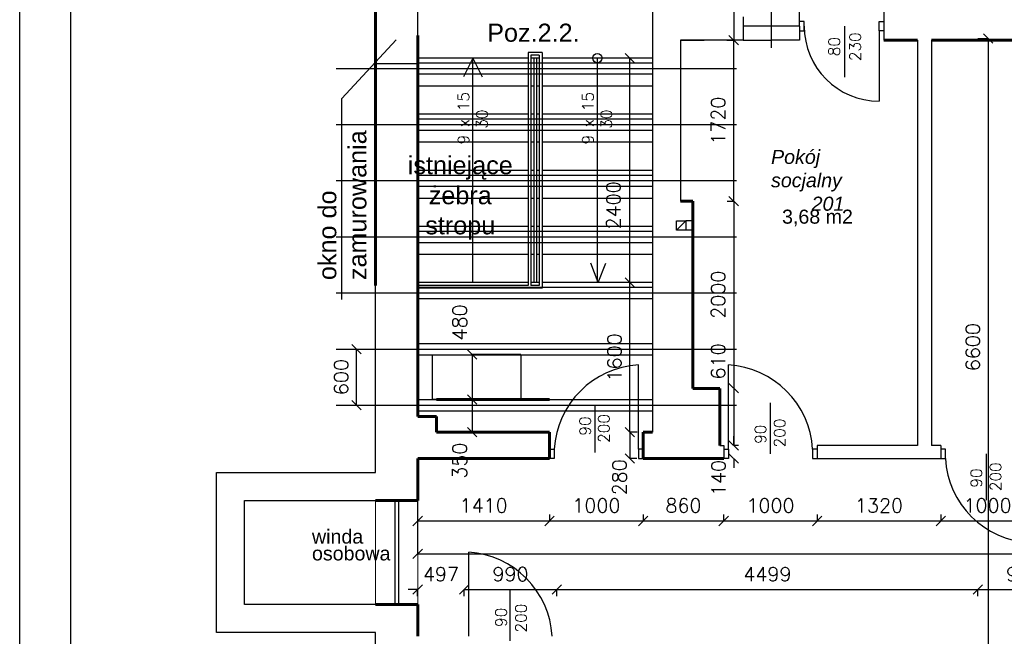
# Model space of a CAD drawing. Header units: millimetres. Extents: x -29041 to 64500, y 110629 to 283923.
# Tile 6 of 49: x -5566 to 4956, y 132654 to 139244. Entities that reach past the tile are written whole.
import ezdxf

# ---------------------------------------------------------------- set-up
doc = ezdxf.new("R2010")
doc.units = ezdxf.units.MM
doc.linetypes.add('ACAD_ISO04W100', pattern=[30, 24, -3, 0, -3])
for name, color, linetype in [('beton', 7, 'Continuous'), ('cienka', 1, 'Continuous'), ('konstrukcja', 3, 'Continuous'), ('LC_Rzutnia', 7, 'Continuous'), ('osie', 1, 'ACAD_ISO04W100'), ('sciany', 7, 'Continuous')]:
    doc.layers.add(name, color=color, linetype=linetype)
for name, color, linetype, lineweight in [('ISTN_PRZEKROJOWA', 7, 'Continuous', 60), ('ISTN_WIDOKOWA', 7, 'Continuous', 13), ('opisy_pomieszczen', 1, 'Continuous', 20)]:
    doc.layers.add(name, color=color, linetype=linetype, lineweight=lineweight)
doc.layers.add('NIE do druku', color=215, linetype='Continuous', plot=False)
doc.styles.add('SLAWEK', font='simplex.shx', dxfattribs={"width": 0.7, "height": 1})
doc.styles.get("Standard").update_dxf_attribs({"font": 'arial.ttf'})
doc.styles.add('TXT 50', font='simplex.shx', dxfattribs={"height": 150})
doc.styles.add('txt150', font='arial.ttf', dxfattribs={"height": 150})
doc.dimstyles.new('wymiary1do50', dxfattribs={"dimtxt": 150, "dimasz": 100, "dimexe": 0.18, "dimexo": 0.066, "dimgap": 90, "dimtad": 1, "dimdec": 0, "dimzin": 0, "dimdsep": 46, "dimtxsty": 'txt150', "dimblk": 'OBLIQUE', "dimcen": 0.09, "dimclrd": 1, "dimclre": 1, "dimadec": 0, "dimazin": 0, "dimtfac": 1, "dimtdec": 0, "dimtix": 1, "dimtofl": 0, "dimtmove": 2, "dimatfit": 3, "dimfxl": 1, "dimtfillclr": 256, "dimtolj": 1, "dimtzin": 0, "dimarcsym": 0})

# ---------------------------------------------------------------- blocks, each defined once
blk = doc.blocks.new('_Oblique')
at = {"layer": 'sciany', "color": 0, "lineweight": -2}
blk.add_line((-0.5, -0.5), (0.5, 0.5), dxfattribs=at)
blk = doc.blocks.new('*D12')
at = {"layer": 'beton', "color": 1, "lineweight": -2}
for p, q in [((2061, 139474), (2064, 139474)), ((2064, 139474), (2064, 139024)), ((2064, 139024), (2064, 139024))]:
    blk.add_line(p, q, dxfattribs=at)
at = {"layer": 'Defpoints', "color": 0}
for p in [(2061, 139474), (2064, 139024), (2064, 139024)]:
    blk.add_point(p, dxfattribs=at)
at = {"layer": 'beton', "color": 1, "lineweight": -2, "xscale": 100, "yscale": 100, "zscale": 100}
for p, rotation in [((2064, 139474), 90), ((2064, 139024), 270)]:
    blk.add_blockref('_Oblique', p, dxfattribs=dict(at, rotation=rotation))
at = {"layer": 'beton', "color": 0, "insert": (1899, 139690), "char_height": 150, "attachment_point": 5, "rotation": 90, "style": 'TXT 50'}
blk.add_mtext('\\A1;450', dxfattribs=at)
blk = doc.blocks.new('*D13')
at = {"layer": 'beton', "color": 1, "lineweight": -2}
for p, q in [((1990, 139024), (2064, 139024)), ((2064, 137304), (2064, 139024)), ((1995, 137304), (2064, 137304))]:
    blk.add_line(p, q, dxfattribs=at)
at = {"layer": 'Defpoints', "color": 0}
for p in [(1990, 139024), (2064, 139024), (1995, 137304)]:
    blk.add_point(p, dxfattribs=at)
at = {"layer": 'beton', "color": 1, "lineweight": -2, "xscale": 100, "yscale": 100, "zscale": 100}
for p, rotation in [((2064, 139024), 90), ((2064, 137304), 270)]:
    blk.add_blockref('_Oblique', p, dxfattribs=dict(at, rotation=rotation))
at = {"layer": 'beton', "color": 0, "insert": (1899, 138164), "char_height": 150, "attachment_point": 5, "rotation": 90, "style": 'TXT 50'}
blk.add_mtext('\\A1;1720', dxfattribs=at)
blk = doc.blocks.new('*D82')
at = {"layer": 'beton', "color": 1, "lineweight": -2}
for p, q in [((1024, 136434), (953, 136434)), ((954, 134834), (954, 136434)), ((1024, 134834), (953, 134834))]:
    blk.add_line(p, q, dxfattribs=at)
at = {"layer": 'Defpoints', "color": 0}
for p in [(954, 136434), (1024, 136434), (1024, 134834)]:
    blk.add_point(p, dxfattribs=at)
at = {"layer": 'beton', "color": 1, "lineweight": -2, "xscale": 100, "yscale": 100, "zscale": 100}
for p, rotation in [((954, 136434), 90), ((954, 134834), 270)]:
    blk.add_blockref('_Oblique', p, dxfattribs=dict(at, rotation=rotation))
at = {"layer": 'beton', "color": 0, "insert": (789, 135634), "char_height": 150, "attachment_point": 5, "rotation": 90, "style": 'TXT 50'}
blk.add_mtext('\\A1;1600', dxfattribs=at)
blk = doc.blocks.new('*D83')
at = {"layer": 'beton', "color": 1, "lineweight": -2}
for p, q in [((2064, 137304), (2064, 137304)), ((2064, 137304), (2064, 135304)), ((2064, 135304), (2064, 135304))]:
    blk.add_line(p, q, dxfattribs=at)
at = {"layer": 'Defpoints', "color": 0}
for p in [(2064, 137304), (2064, 135304), (2064, 135304)]:
    blk.add_point(p, dxfattribs=at)
at = {"layer": 'beton', "color": 1, "lineweight": -2, "xscale": 100, "yscale": 100, "zscale": 100}
for p, rotation in [((2064, 137304), 90), ((2064, 135304), 270)]:
    blk.add_blockref('_Oblique', p, dxfattribs=dict(at, rotation=rotation))
at = {"layer": 'beton', "color": 0, "insert": (1899, 136304), "char_height": 150, "attachment_point": 5, "rotation": 90, "style": 'TXT 50'}
blk.add_mtext('\\A1;2000', dxfattribs=at)
blk = doc.blocks.new('*D84')
at = {"layer": 'beton', "color": 1, "lineweight": -2}
for p, q in [((2064, 135304), (2064, 135304)), ((2064, 135304), (2064, 134694)), ((2117, 134694), (2064, 134694))]:
    blk.add_line(p, q, dxfattribs=at)
at = {"layer": 'Defpoints', "color": 0}
for p in [(2064, 135304), (2064, 134694), (2117, 134694)]:
    blk.add_point(p, dxfattribs=at)
at = {"layer": 'beton', "color": 1, "lineweight": -2, "xscale": 100, "yscale": 100, "zscale": 100}
for p, rotation in [((2064, 135304), 90), ((2064, 134694), 270)]:
    blk.add_blockref('_Oblique', p, dxfattribs=dict(at, rotation=rotation))
at = {"layer": 'beton', "color": 0, "insert": (1899, 135592), "char_height": 150, "attachment_point": 5, "rotation": 90, "style": 'TXT 50'}
blk.add_mtext('\\A1;610', dxfattribs=at)
blk = doc.blocks.new('*D85')
at = {"layer": 'beton', "color": 1, "lineweight": -2}
for p, q in [((2064, 134694), (2064, 134794)), ((2064, 134694), (2064, 134694)), ((2064, 134554), (2064, 134554)), ((2064, 134554), (2064, 134454))]:
    blk.add_line(p, q, dxfattribs=at)
at = {"layer": 'Defpoints', "color": 0}
for p in [(2064, 134694), (2064, 134554), (2064, 134554)]:
    blk.add_point(p, dxfattribs=at)
at = {"layer": 'beton', "color": 1, "lineweight": -2, "xscale": 100, "yscale": 100, "zscale": 100}
for p, rotation in [((2064, 134694), 270), ((2064, 134554), 90)]:
    blk.add_blockref('_Oblique', p, dxfattribs=dict(at, rotation=rotation))
at = {"layer": 'beton', "color": 0, "insert": (1903, 134345), "char_height": 150, "attachment_point": 5, "rotation": 90, "style": 'TXT 50'}
blk.add_mtext('\\A1;140', dxfattribs=at)
blk = doc.blocks.new('*D86')
at = {"layer": 'beton', "color": 1, "lineweight": -2}
for p, q in [((1034, 134834), (953, 134834)), ((954, 134834), (954, 134554)), ((1030, 134554), (953, 134554))]:
    blk.add_line(p, q, dxfattribs=at)
at = {"layer": 'Defpoints', "color": 0}
for p in [(1034, 134834), (954, 134554), (1030, 134554)]:
    blk.add_point(p, dxfattribs=at)
at = {"layer": 'beton', "color": 1, "lineweight": -2, "xscale": 100, "yscale": 100, "zscale": 100}
for p, rotation in [((954, 134834), 90), ((954, 134554), 270)]:
    blk.add_blockref('_Oblique', p, dxfattribs=dict(at, rotation=rotation))
at = {"layer": 'beton', "color": 0, "insert": (843, 134353), "char_height": 150, "attachment_point": 5, "rotation": 90, "style": 'TXT 50'}
blk.add_mtext('\\A1;280', dxfattribs=at)
blk = doc.blocks.new('*D88')
at = {"layer": 'beton', "color": 1, "lineweight": -2}
for p, q in [((23557, 134554), (23557, 133534)), ((-1313, 134270), (-1313, 133534)), ((-1313, 133534), (23557, 133534))]:
    blk.add_line(p, q, dxfattribs=at)
at = {"layer": 'Defpoints', "color": 0}
for p in [(23557, 134554), (-1313, 134270), (23557, 133534)]:
    blk.add_point(p, dxfattribs=at)
at = {"layer": 'beton', "color": 1, "lineweight": -2, "xscale": 100, "yscale": 100, "zscale": 100, "rotation": 180}
blk.add_blockref('_Oblique', (-1313, 133534), dxfattribs=at)
at = {"layer": 'beton', "color": 1, "lineweight": -2, "xscale": 100, "yscale": 100, "zscale": 100}
blk.add_blockref('_Oblique', (23557, 133534), dxfattribs=at)
at = {"layer": 'beton', "color": 0, "insert": (11122, 133725), "char_height": 150, "attachment_point": 5, "style": 'TXT 50'}
blk.add_mtext('\\A1;24870', dxfattribs=at)
blk = doc.blocks.new('*D89')
at = {"layer": 'beton', "color": 1, "lineweight": -2}
for p, q in [((-1313, 133956), (-1313, 133886)), ((97, 133956), (97, 133886)), ((-1313, 133886), (97, 133886))]:
    blk.add_line(p, q, dxfattribs=at)
at = {"layer": 'Defpoints', "color": 0}
for p in [(-1313, 133956), (97, 133956), (97, 133886)]:
    blk.add_point(p, dxfattribs=at)
at = {"layer": 'beton', "color": 1, "lineweight": -2, "xscale": 100, "yscale": 100, "zscale": 100, "rotation": 180}
blk.add_blockref('_Oblique', (-1313, 133886), dxfattribs=at)
at = {"layer": 'beton', "color": 1, "lineweight": -2, "xscale": 100, "yscale": 100, "zscale": 100}
blk.add_blockref('_Oblique', (97, 133886), dxfattribs=at)
at = {"layer": 'beton', "color": 0, "insert": (-608, 134051), "char_height": 150, "attachment_point": 5, "style": 'TXT 50'}
blk.add_mtext('\\A1;1410', dxfattribs=at)
blk = doc.blocks.new('*D90')
at = {"layer": 'beton', "color": 1, "lineweight": -2}
for p, q in [((97, 133956), (97, 133886)), ((1097, 133956), (1097, 133886)), ((97, 133886), (1097, 133886))]:
    blk.add_line(p, q, dxfattribs=at)
at = {"layer": 'Defpoints', "color": 0}
for p in [(97, 133956), (1097, 133956), (1097, 133886)]:
    blk.add_point(p, dxfattribs=at)
at = {"layer": 'beton', "color": 1, "lineweight": -2, "xscale": 100, "yscale": 100, "zscale": 100, "rotation": 180}
blk.add_blockref('_Oblique', (97, 133886), dxfattribs=at)
at = {"layer": 'beton', "color": 1, "lineweight": -2, "xscale": 100, "yscale": 100, "zscale": 100}
blk.add_blockref('_Oblique', (1097, 133886), dxfattribs=at)
at = {"layer": 'beton', "color": 0, "insert": (597, 134051), "char_height": 150, "attachment_point": 5, "style": 'TXT 50'}
blk.add_mtext('\\A1;1000', dxfattribs=at)
blk = doc.blocks.new('*D91')
at = {"layer": 'beton', "color": 1, "lineweight": -2}
for p, q in [((1097, 133956), (1097, 133886)), ((1957, 133956), (1957, 133886)), ((1097, 133886), (1957, 133886))]:
    blk.add_line(p, q, dxfattribs=at)
at = {"layer": 'Defpoints', "color": 0}
for p in [(1097, 133956), (1957, 133956), (1957, 133886)]:
    blk.add_point(p, dxfattribs=at)
at = {"layer": 'beton', "color": 1, "lineweight": -2, "xscale": 100, "yscale": 100, "zscale": 100, "rotation": 180}
blk.add_blockref('_Oblique', (1097, 133886), dxfattribs=at)
at = {"layer": 'beton', "color": 1, "lineweight": -2, "xscale": 100, "yscale": 100, "zscale": 100}
blk.add_blockref('_Oblique', (1957, 133886), dxfattribs=at)
at = {"layer": 'beton', "color": 0, "insert": (1527, 134051), "char_height": 150, "attachment_point": 5, "style": 'TXT 50'}
blk.add_mtext('\\A1;860', dxfattribs=at)
blk = doc.blocks.new('*D92')
at = {"layer": 'beton', "color": 1, "lineweight": -2}
for p, q in [((1957, 133956), (1957, 133886)), ((2957, 133956), (2957, 133886)), ((1957, 133886), (2957, 133886))]:
    blk.add_line(p, q, dxfattribs=at)
at = {"layer": 'Defpoints', "color": 0}
for p in [(1957, 133956), (2957, 133956), (2957, 133886)]:
    blk.add_point(p, dxfattribs=at)
at = {"layer": 'beton', "color": 1, "lineweight": -2, "xscale": 100, "yscale": 100, "zscale": 100, "rotation": 180}
blk.add_blockref('_Oblique', (1957, 133886), dxfattribs=at)
at = {"layer": 'beton', "color": 1, "lineweight": -2, "xscale": 100, "yscale": 100, "zscale": 100}
blk.add_blockref('_Oblique', (2957, 133886), dxfattribs=at)
at = {"layer": 'beton', "color": 0, "insert": (2457, 134051), "char_height": 150, "attachment_point": 5, "style": 'TXT 50'}
blk.add_mtext('\\A1;1000', dxfattribs=at)
blk = doc.blocks.new('*D93')
at = {"layer": 'beton', "color": 1, "lineweight": -2}
for p, q in [((2957, 133956), (2957, 133886)), ((4277, 133956), (4277, 133886)), ((2957, 133886), (4277, 133886))]:
    blk.add_line(p, q, dxfattribs=at)
at = {"layer": 'Defpoints', "color": 0}
for p in [(2957, 133956), (4277, 133956), (4277, 133886)]:
    blk.add_point(p, dxfattribs=at)
at = {"layer": 'beton', "color": 1, "lineweight": -2, "xscale": 100, "yscale": 100, "zscale": 100, "rotation": 180}
blk.add_blockref('_Oblique', (2957, 133886), dxfattribs=at)
at = {"layer": 'beton', "color": 1, "lineweight": -2, "xscale": 100, "yscale": 100, "zscale": 100}
blk.add_blockref('_Oblique', (4277, 133886), dxfattribs=at)
at = {"layer": 'beton', "color": 0, "insert": (3617, 134051), "char_height": 150, "attachment_point": 5, "style": 'TXT 50'}
blk.add_mtext('\\A1;1320', dxfattribs=at)
blk = doc.blocks.new('*D94')
at = {"layer": 'beton', "color": 1, "lineweight": -2}
for p, q in [((4277, 133956), (4277, 133886)), ((5277, 133956), (5277, 133886)), ((4277, 133886), (5277, 133886))]:
    blk.add_line(p, q, dxfattribs=at)
at = {"layer": 'Defpoints', "color": 0}
for p in [(4277, 133956), (5277, 133956), (5277, 133886)]:
    blk.add_point(p, dxfattribs=at)
at = {"layer": 'beton', "color": 1, "lineweight": -2, "xscale": 100, "yscale": 100, "zscale": 100, "rotation": 180}
blk.add_blockref('_Oblique', (4277, 133886), dxfattribs=at)
at = {"layer": 'beton', "color": 1, "lineweight": -2, "xscale": 100, "yscale": 100, "zscale": 100}
blk.add_blockref('_Oblique', (5277, 133886), dxfattribs=at)
at = {"layer": 'beton', "color": 0, "insert": (4777, 134051), "char_height": 150, "attachment_point": 5, "style": 'TXT 50'}
blk.add_mtext('\\A1;1000', dxfattribs=at)
blk = doc.blocks.new('*D104')
at = {"layer": 'beton', "color": 1, "lineweight": -2}
for p, q in [((-1313, 133154), (-1413, 133154)), ((-1313, 133084), (-1313, 133154)), ((-816, 133084), (-816, 133154)), ((-816, 133154), (-716, 133154))]:
    blk.add_line(p, q, dxfattribs=at)
at = {"layer": 'Defpoints', "color": 0}
for p in [(-816, 133154), (-1313, 133084), (-816, 133084)]:
    blk.add_point(p, dxfattribs=at)
at = {"layer": 'beton', "color": 1, "lineweight": -2, "xscale": 100, "yscale": 100, "zscale": 100}
blk.add_blockref('_Oblique', (-1313, 133154), dxfattribs=at)
at = {"layer": 'beton', "color": 1, "lineweight": -2, "xscale": 100, "yscale": 100, "zscale": 100, "rotation": 180}
blk.add_blockref('_Oblique', (-816, 133154), dxfattribs=at)
at = {"layer": 'beton', "color": 0, "insert": (-1064, 133319), "char_height": 150, "attachment_point": 5, "style": 'TXT 50'}
blk.add_mtext('\\A1;497', dxfattribs=at)
blk = doc.blocks.new('*D105')
at = {"layer": 'beton', "color": 1, "lineweight": -2}
for p, q in [((-816, 133084), (-816, 133154)), ((-816, 133154), (174, 133154)), ((174, 133084), (174, 133154))]:
    blk.add_line(p, q, dxfattribs=at)
at = {"layer": 'Defpoints', "color": 0}
for p in [(174, 133154), (-816, 133084), (174, 133084)]:
    blk.add_point(p, dxfattribs=at)
at = {"layer": 'beton', "color": 1, "lineweight": -2, "xscale": 100, "yscale": 100, "zscale": 100, "rotation": 180}
blk.add_blockref('_Oblique', (-816, 133154), dxfattribs=at)
at = {"layer": 'beton', "color": 1, "lineweight": -2, "xscale": 100, "yscale": 100, "zscale": 100}
blk.add_blockref('_Oblique', (174, 133154), dxfattribs=at)
at = {"layer": 'beton', "color": 0, "insert": (-321, 133319), "char_height": 150, "attachment_point": 5, "style": 'TXT 50'}
blk.add_mtext('\\A1;990', dxfattribs=at)
blk = doc.blocks.new('*D106')
at = {"layer": 'beton', "color": 1, "lineweight": -2}
for p, q in [((174, 133084), (174, 133154)), ((174, 133154), (4673, 133154)), ((4673, 133084), (4673, 133154))]:
    blk.add_line(p, q, dxfattribs=at)
at = {"layer": 'Defpoints', "color": 0}
for p in [(4673, 133154), (174, 133084), (4673, 133084)]:
    blk.add_point(p, dxfattribs=at)
at = {"layer": 'beton', "color": 1, "lineweight": -2, "xscale": 100, "yscale": 100, "zscale": 100, "rotation": 180}
blk.add_blockref('_Oblique', (174, 133154), dxfattribs=at)
at = {"layer": 'beton', "color": 1, "lineweight": -2, "xscale": 100, "yscale": 100, "zscale": 100}
blk.add_blockref('_Oblique', (4673, 133154), dxfattribs=at)
at = {"layer": 'beton', "color": 0, "insert": (2424, 133319), "char_height": 150, "attachment_point": 5, "style": 'TXT 50'}
blk.add_mtext('\\A1;4499', dxfattribs=at)
blk = doc.blocks.new('*D107')
at = {"layer": 'beton', "color": 1, "lineweight": -2}
for p, q in [((4673, 133084), (4673, 133154)), ((4673, 133154), (5663, 133154)), ((5663, 133084), (5663, 133154))]:
    blk.add_line(p, q, dxfattribs=at)
at = {"layer": 'Defpoints', "color": 0}
for p in [(5663, 133154), (4673, 133084), (5663, 133084)]:
    blk.add_point(p, dxfattribs=at)
at = {"layer": 'beton', "color": 1, "lineweight": -2, "xscale": 100, "yscale": 100, "zscale": 100, "rotation": 180}
blk.add_blockref('_Oblique', (4673, 133154), dxfattribs=at)
at = {"layer": 'beton', "color": 1, "lineweight": -2, "xscale": 100, "yscale": 100, "zscale": 100}
blk.add_blockref('_Oblique', (5663, 133154), dxfattribs=at)
at = {"layer": 'beton', "color": 0, "insert": (5168, 133319), "char_height": 150, "attachment_point": 5, "style": 'TXT 50'}
blk.add_mtext('\\A1;990', dxfattribs=at)
blk = doc.blocks.new('*D8')
at = {"layer": 'beton', "color": 1, "lineweight": -2}
for p, q in [((1024, 138834), (953, 138834)), ((954, 136434), (954, 138834)), ((954, 136434), (953, 136434))]:
    blk.add_line(p, q, dxfattribs=at)
at = {"layer": 'Defpoints', "color": 0}
for p in [(954, 138834), (1024, 138834), (954, 136434)]:
    blk.add_point(p, dxfattribs=at)
at = {"layer": 'beton', "color": 1, "lineweight": -2, "xscale": 100, "yscale": 100, "zscale": 100}
for p, rotation in [((954, 138834), 90), ((954, 136434), 270)]:
    blk.add_blockref('_Oblique', p, dxfattribs=dict(at, rotation=rotation))
at = {"layer": 'beton', "color": 0, "insert": (781, 137259), "char_height": 150, "attachment_point": 5, "rotation": 90, "style": 'TXT 50'}
blk.add_mtext('\\A1;2400', dxfattribs=at)
blk = doc.blocks.new('*D228')
at = {"layer": 'beton', "color": 1, "lineweight": -2}
for p, q in [((-2184, 135724), (-1966, 135724)), ((-1966, 135124), (-1966, 135724)), ((-2184, 135124), (-1966, 135124))]:
    blk.add_line(p, q, dxfattribs=at)
at = {"layer": 'Defpoints', "color": 0}
for p in [(-2184, 135724), (-1966, 135724), (-2184, 135124)]:
    blk.add_point(p, dxfattribs=at)
at = {"layer": 'beton', "color": 1, "lineweight": -2, "xscale": 100, "yscale": 100, "zscale": 100}
for p, rotation in [((-1966, 135724), 90), ((-1966, 135124), 270)]:
    blk.add_blockref('_Oblique', p, dxfattribs=dict(at, rotation=rotation))
at = {"layer": 'beton', "color": 0, "insert": (-2131, 135424), "char_height": 150, "attachment_point": 5, "rotation": 90, "style": 'TXT 50'}
blk.add_mtext('\\A1;600', dxfattribs=at)
blk = doc.blocks.new('*D234')
at = {"layer": 'beton', "color": 1, "lineweight": -2}
for p, q in [((4673, 139044), (4785, 139044)), ((4785, 139044), (4785, 132444)), ((4673, 132444), (4785, 132444))]:
    blk.add_line(p, q, dxfattribs=at)
at = {"layer": 'Defpoints', "color": 0}
for p in [(4673, 139044), (4673, 132444), (4785, 132444)]:
    blk.add_point(p, dxfattribs=at)
at = {"layer": 'beton', "color": 1, "lineweight": -2, "xscale": 100, "yscale": 100, "zscale": 100}
for p, rotation in [((4785, 139044), 90), ((4785, 132444), 270)]:
    blk.add_blockref('_Oblique', p, dxfattribs=dict(at, rotation=rotation))
at = {"layer": 'beton', "color": 0, "insert": (4620, 135744), "char_height": 150, "attachment_point": 5, "rotation": 90, "style": 'TXT 50'}
blk.add_mtext('\\A1;6600', dxfattribs=at)
blk = doc.blocks.new('*D252')
at = {"layer": 'beton', "color": 1, "lineweight": -2}
for p, q in [((-1313, 135184), (-729, 135184)), ((-729, 135184), (-729, 134834)), ((-1113, 134834), (-729, 134834))]:
    blk.add_line(p, q, dxfattribs=at)
at = {"layer": 'Defpoints', "color": 0}
for p in [(-1313, 135184), (-1113, 134834), (-729, 134834)]:
    blk.add_point(p, dxfattribs=at)
at = {"layer": 'beton', "color": 1, "lineweight": -2, "xscale": 100, "yscale": 100, "zscale": 100}
for p, rotation in [((-729, 135184), 90), ((-729, 134834), 270)]:
    blk.add_blockref('_Oblique', p, dxfattribs=dict(at, rotation=rotation))
at = {"layer": 'beton', "color": 0, "insert": (-864, 134531), "char_height": 150, "attachment_point": 5, "rotation": 90, "style": 'TXT 50'}
blk.add_mtext('\\A1;350', dxfattribs=at)
blk = doc.blocks.new('*D253')
at = {"layer": 'beton', "color": 1, "lineweight": -2}
for p, q in [((-212, 135664), (-729, 135664)), ((-729, 135664), (-729, 135184)), ((-212, 135184), (-729, 135184))]:
    blk.add_line(p, q, dxfattribs=at)
at = {"layer": 'Defpoints', "color": 0}
for p in [(-212, 135664), (-729, 135184), (-212, 135184)]:
    blk.add_point(p, dxfattribs=at)
at = {"layer": 'beton', "color": 1, "lineweight": -2, "xscale": 100, "yscale": 100, "zscale": 100}
for p, rotation in [((-729, 135664), 90), ((-729, 135184), 270)]:
    blk.add_blockref('_Oblique', p, dxfattribs=dict(at, rotation=rotation))
at = {"layer": 'beton', "color": 0, "insert": (-864, 136008), "char_height": 150, "attachment_point": 5, "rotation": 90, "style": 'TXT 50'}
blk.add_mtext('\\A1;480', dxfattribs=at)

msp = doc.modelspace()

# ---------------------------------------------------------------- linework, layer by layer
at = {"ltscale": 50}
for p, q in [((-1312.87843, 139060.11472), (-1312.87843, 140523.57672)), ((1197.12157, 140523.57672), (1197.12157, 134833.57672)), ((1497.12157, 139023.57672), (1497.12157, 137303.57672)), ((1497.12157, 139023.57672), (1747.12157, 139023.57672)), ((2167.12157, 139023.57672), (1497.12157, 139023.57672)), ((-1762.87843, 134403.57672), (-1762.87843, 136404.17258)), ((-3462.87843, 132693.57672), (-3462.87843, 134403.57672)), ((-3462.87843, 134403.57672), (-1762.87843, 134403.57672)), ((-3162.87843, 132993.57672), (-3162.87843, 134103.57672)), ((-3162.87843, 134103.57672), (-1762.87843, 134103.57672)), ((-1762.87843, 132993.57672), (-3162.87843, 132993.57672)), ((-1762.87843, 132693.57672), (-3462.87843, 132693.57672)), ((-1762.87843, 126553.57672), (-1762.87843, 132693.57672))]:
    msp.add_line(p, q, dxfattribs=at)
msp.add_lwpolyline([(-1155.19543, 135663.57672), (-211.709, 135663.57672), (-211.709, 135183.57672), (-1155.19543, 135183.57672)], close=True, dxfattribs=at)
at = {"layer": 'cienka'}
for p, q in [((2467.12157, 138943.57672), (2467.12157, 139907.12348)), ((2767.12157, 139173.57672), (2767.12157, 139473.57672)), ((3667.12157, 139473.57672), (3667.12157, 139023.57672)), ((2167.12157, 139273.57672), (2167.12157, 139023.57672)), ((2817.12157, 139223.57672), (2767.12157, 139223.57672)), ((2817.12157, 139123.57672), (2817.12157, 139223.57672)), ((3617.12157, 139123.57672), (3617.12157, 139223.57672)), ((3617.12157, 139223.57672), (3667.12157, 139223.57672)), ((2167.12157, 139173.57672), (2167.12157, 139023.57672)), ((2767.12157, 139173.57672), (2167.12157, 139173.57672)), ((2767.12157, 139173.57672), (2767.12157, 139023.57672)), ((2767.12157, 139123.57672), (2817.12157, 139123.57672)), ((3247.12157, 139173.57672), (3247.12157, 138629.65955)), ((3667.12157, 139123.57672), (3617.12157, 139123.57672)), ((-1542.35707, 139026.635), (-2122.76614, 138402.22068)), ((2167.12157, 139023.57672), (2467.12157, 139023.57672)), ((2767.12157, 139023.57672), (2467.12157, 139023.57672)), ((4027.12157, 139023.57672), (4027.12157, 134693.57672)), ((4177.55411, 139023.57672), (4177.55411, 134693.57672)), ((17.12157, 138893.57672), (-132.87843, 138893.57672)), ((-132.87843, 138893.57672), (-132.87843, 136403.57672)), ((17.12157, 138893.57672), (17.12157, 136373.57672)), ((-132.87843, 138833.57672), (-1312.87843, 138833.57672)), ((-722.87843, 138833.57672), (-823.44004, 138633.01511)), ((-722.87843, 136433.57672), (-722.87843, 138833.57672)), ((-722.87843, 138833.57672), (-622.31682, 138633.01511)), ((-12.87843, 138863.57672), (-102.87843, 138863.57672)), ((-102.87843, 138863.57672), (-102.87843, 136403.57672)), ((-72.87843, 138833.57672), (-102.87843, 138833.57672)), ((-12.87843, 138833.57672), (-72.87843, 138833.57672)), ((-72.87843, 138833.57672), (-72.87843, 136433.57672)), ((-42.87843, 138833.57672), (-42.87843, 136433.57672)), ((-12.87843, 138863.57672), (-12.87843, 136403.57672)), ((1197.12157, 138833.57672), (17.12157, 138833.57672)), ((607.12157, 136433.57672), (607.12157, 138833.57672)), ((-132.87843, 138533.57672), (-1312.87843, 138533.57672)), ((-72.87843, 138533.57672), (-102.87843, 138533.57672)), ((-12.87843, 138533.57672), (-42.87843, 138533.57672)), ((1197.12157, 138533.57672), (17.12157, 138533.57672)), ((-2122.76614, 136254.12217), (-2122.76614, 138402.22068)), ((-132.87843, 138233.57672), (-1312.87843, 138233.57672)), ((-72.87843, 138233.57672), (-102.87843, 138233.57672)), ((-12.87843, 138233.57672), (-42.87843, 138233.57672)), ((1197.12157, 138233.57672), (17.12157, 138233.57672)), ((-132.87843, 137933.57672), (-1312.87843, 137933.57672)), ((-72.87843, 137933.57672), (-102.87843, 137933.57672)), ((-12.87843, 137933.57672), (-42.87843, 137933.57672)), ((1197.12157, 137933.57672), (17.12157, 137933.57672)), ((-132.87843, 137633.57672), (-1312.87843, 137633.57672)), ((-72.87843, 137633.57672), (-102.87843, 137633.57672)), ((-12.87843, 137633.57672), (-42.87843, 137633.57672)), ((1197.12157, 137633.57672), (17.12157, 137633.57672)), ((-132.87843, 137333.57672), (-1312.87843, 137333.57672)), ((-72.87843, 137333.57672), (-102.87843, 137333.57672)), ((-12.87843, 137333.57672), (-42.87843, 137333.57672)), ((1197.12157, 137333.57672), (17.12157, 137333.57672)), ((-132.87843, 137033.57672), (-1312.87843, 137033.57672)), ((-72.87843, 137033.57672), (-102.87843, 137033.57672)), ((-12.87843, 137033.57672), (-42.87843, 137033.57672)), ((1197.12157, 137033.57672), (17.12157, 137033.57672)), ((1452.42809, 136993.65267), (1553.67809, 137094.90267)), ((-132.87843, 136733.57672), (-1312.87843, 136733.57672)), ((-72.87843, 136733.57672), (-102.87843, 136733.57672)), ((-12.87843, 136733.57672), (-42.87843, 136733.57672)), ((1197.12157, 136733.57672), (17.12157, 136733.57672)), ((617.29872, 136433.57672), (536.52031, 136642.89094)), ((617.29872, 136433.57672), (698.07713, 136642.89094)), ((-132.87843, 136433.57672), (-1312.87843, 136433.57672)), ((-132.87843, 136403.57672), (-1312.87843, 136403.57672)), ((17.12157, 136373.57672), (-1312.87843, 136373.57672)), ((-42.87843, 136433.57672), (-102.87843, 136433.57672)), ((-12.87843, 136403.57672), (-102.87843, 136403.57672)), ((-12.87843, 136433.57672), (-42.87843, 136433.57672)), ((1197.12157, 136433.57672), (17.12157, 136433.57672)), ((-2184.08744, 136323.57672), (2095.75116, 136323.57672)), ((581.02579, 135113.56783), (581.02579, 134619.65066)), ((2457.12157, 134603.57672), (2457.12157, 135147.49388)), ((1917.12157, 134693.57672), (1957.12157, 134693.57672)), ((1957.12157, 134693.57672), (1957.12157, 134553.57672)), ((2957.12157, 134693.57672), (2957.12157, 134553.57672)), ((4027.12157, 134693.57672), (2957.12157, 134693.57672)), ((4277.12157, 134693.57672), (4177.55411, 134693.57672)), ((4277.12157, 134693.57672), (4277.12157, 134553.57672)), ((97.12157, 134653.57672), (147.12157, 134653.57672)), ((147.12157, 134653.57672), (147.12157, 134553.57672)), ((1097.12157, 134653.57672), (1047.12157, 134653.57672)), ((1047.12157, 134653.57672), (1047.12157, 134553.57672)), ((1957.12157, 134653.57672), (2007.12157, 134653.57672)), ((2007.12157, 134653.57672), (2007.12157, 134553.57672)), ((2957.12157, 134653.57672), (2907.12157, 134653.57672)), ((2907.12157, 134653.57672), (2907.12157, 134553.57672)), ((4327.12157, 134653.57672), (4277.12157, 134653.57672)), ((4327.12157, 134553.57672), (4327.12157, 134653.57672)), ((4764.62157, 134109.65955), (4764.62157, 134603.57672)), ((147.12157, 134553.57672), (97.12157, 134553.57672)), ((1047.12157, 134553.57672), (1097.12157, 134553.57672)), ((2007.12157, 134553.57672), (1957.12157, 134553.57672)), ((2907.12157, 134553.57672), (2957.12157, 134553.57672)), ((2957.12157, 134553.57672), (4277.12157, 134553.57672)), ((4277.12157, 134553.57672), (4327.12157, 134553.57672)), ((-1557.87843, 134103.57672), (-1557.87843, 132993.57672)), ((-1517.87843, 134103.57672), (-1517.87843, 132993.57672)), ((-325.50499, 132603.57672), (-325.50499, 133147.49388))]:
    msp.add_line(p, q, dxfattribs=at)
for points in [[(3617.12157, 139123.57672), (3617.12157, 138373.57672)], [(1553.67809, 137094.90267), (1452.42809, 136993.65267)], [(1553.67809, 137094.90267), (1452.42809, 136993.65267)], [(1627.12157, 137094.90267), (1553.67809, 137094.90267)], [(1627.12157, 136993.65267), (1553.67809, 136993.65267)], [(1047.12157, 134653.57672), (1047.12157, 135553.57672)], [(2007.12157, 134653.57672), (2007.12157, 135553.57672)], [(-765.50499, 132653.57672), (-765.50499, 133553.57672)]]:
    msp.add_lwpolyline(points, dxfattribs=at)
msp.add_lwpolyline([(1553.67809, 137094.90267), (1553.67809, 136993.65267), (1452.42809, 136993.65267), (1452.42809, 137094.90267)], close=True, dxfattribs=at)
msp.add_circle((607.12157, 138833.57672), 50, dxfattribs=at)
for centre, radius, start, end in [((3617.12157, 139173.57672), 800, 180, 270), ((1101.32113, 134599.37715), 955.73762, 93.250968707, 176.749031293), ((1952.92201, 134599.37715), 955.73762, 3.250968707, 86.749031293), ((5281.32113, 134607.77628), 955.73762, 183.250968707, 266.749031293), ((-829.70455, 132599.37715), 955.73762, 3.250968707, 86.148382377)]:
    msp.add_arc(centre, radius, start, end, dxfattribs=at)
at = {"layer": 'ISTN_PRZEKROJOWA'}
for p, q in [((-1762.87843, 139170.49727), (-1762.87843, 140973.57672)), ((-1762.87843, 136403.57672), (-1762.87843, 139173.57672)), ((-1312.87843, 139073.57672), (-1312.87843, 136503.57672)), ((4027.12157, 139023.57672), (3667.12157, 139023.57672)), ((4177.55411, 139023.57672), (5037.55411, 139023.57672)), ((1627.12157, 137303.57672), (1497.12157, 137303.57672)), ((1627.12157, 137303.57672), (1627.12157, 135303.57672)), ((-1312.87843, 136517.51181), (-1312.87843, 135003.57672)), ((1627.12157, 135303.57672), (1917.12157, 135303.57672)), ((1917.12157, 135303.57672), (1917.12157, 134693.57672)), ((-1112.87843, 135183.57672), (97.12157, 135183.57672)), ((-1112.87843, 135003.57672), (-1312.87843, 135003.57672)), ((-1112.87843, 134833.57672), (-1112.87843, 135003.57672)), ((-1112.87843, 134833.57672), (97.12157, 134833.57672)), ((97.12157, 134833.57672), (97.12157, 134553.57672)), ((1097.12157, 134833.57672), (1097.12157, 134553.57672)), ((1097.12157, 134833.57672), (1197.12157, 134833.57672)), ((97.12157, 134553.57672), (-1312.87843, 134553.57672)), ((-1312.87843, 134553.57672), (-1312.87843, 134103.57672)), ((1957.12157, 134553.57672), (1097.12157, 134553.57672)), ((-1312.87843, 134103.57672), (-1762.87843, 134103.57672)), ((-1312.87843, 132993.57672), (-1762.87843, 132993.57672)), ((-1312.87843, 132993.57672), (-1312.87843, 132653.57672))]:
    msp.add_line(p, q, dxfattribs=at)
at = {"layer": 'ISTN_WIDOKOWA'}
for p, q in [((-1762.87843, 134103.57672), (-1762.87843, 132993.57672)), ((-1312.87843, 134103.57672), (-1312.87843, 132993.57672))]:
    msp.add_line(p, q, dxfattribs=at)
at = {"layer": 'konstrukcja'}
for p, q in [((-1312.87843, 138773.57672), (-1762.87843, 138773.57672)), ((-1312.87843, 138783.57672), (1197.12157, 138783.57672)), ((-1312.87843, 138663.57672), (1197.12157, 138663.57672)), ((-1312.87843, 138183.57672), (1197.12157, 138183.57672)), ((-1312.87843, 138063.57672), (1197.12157, 138063.57672)), ((-1312.87843, 137583.57672), (1197.12157, 137583.57672)), ((-1312.87843, 137463.57672), (1197.12157, 137463.57672)), ((-1312.87843, 136983.57672), (1197.12157, 136983.57672)), ((-1312.87843, 136863.57672), (1197.12157, 136863.57672)), ((-1312.87843, 136383.57672), (1197.12157, 136383.57672)), ((-1312.87843, 136263.57672), (1197.12157, 136263.57672)), ((-1312.87843, 135783.57672), (1197.12157, 135783.57672)), ((-1312.87843, 135663.57672), (1197.12157, 135663.57672)), ((-1312.87843, 135663.57672), (1197.12157, 135663.57672)), ((-1312.87843, 135183.57672), (1197.12157, 135183.57672)), ((-1312.87843, 135063.57672), (1197.12157, 135063.57672))]:
    msp.add_line(p, q, dxfattribs=at)
at = {"layer": 'LC_Rzutnia', "lineweight": 30}
msp.add_lwpolyline([(-5020.64439, 153111.97887), (55694.98571, 153111.97887), (55694.98571, 111174.18851), (-5020.64439, 111174.18851)], close=True, dxfattribs=at)
at = {"layer": 'NIE do druku', "lineweight": 30}
msp.add_lwpolyline([(-5565.84305, 153657.17753), (56240.18437, 153657.17753), (56240.18437, 110628.98985), (-5565.84305, 110628.98985)], close=True, dxfattribs=at)
at = {"layer": 'osie', "ltscale": 0.5}
for p, q in [((-2184.08744, 138723.57672), (2095.75116, 138723.57672)), ((-2184.08744, 138123.57672), (2095.75116, 138123.57672)), ((-2184.08744, 137523.57672), (2095.75116, 137523.57672)), ((-2184.08744, 136923.57672), (2095.75116, 136923.57672)), ((-2184.08744, 135723.57672), (2095.75116, 135723.57672)), ((-2184.08744, 135123.57672), (2095.75116, 135123.57672))]:
    msp.add_line(p, q, dxfattribs=at)

# ---------------------------------------------------------------- texts
at = {"layer": 'cienka', "style": 'SLAWEK'}
for s, p in [('80', (3198.89513, 138853.20746)), ('230', (3422.51059, 138799.95075)), ('9 x 15', (-763.52442, 137910.08031)), ('9 x 15', (566.47558, 137910.08031)), ('30', (-566.25095, 138078.15643)), ('30', (763.74905, 138078.15643)), ('90', (536.53667, 134798.09074)), ('200', (737.32248, 134720.66547)), ('200', (2614.99201, 134672.38144)), ('90', (2410.06078, 134710.10419)), ('90', (4717.56078, 134242.37314)), ('200', (4922.49201, 134204.65039)), ('90', (-361.75999, 132753.53874)), ('200', (-148.97775, 132694.20516))]:
    msp.add_text(s, height=120, rotation=90, dxfattribs=at).set_placement(p)
at = {"layer": 'konstrukcja', "color": 7, "ltscale": 5, "char_height": 192.78, "width": 343.3446942, "attachment_point": 5}
for s, insert in [('{\\fArial|b0|i0|c238|p34;Poz.2.2. }', (-76.4305, 139103.35775)), ('{\\fArial|b0|i0|c238|p34;istniejące żebra stropu}', (-857.69279, 137338.28578))]:
    msp.add_mtext(s, dxfattribs=dict(at, insert=insert))
at = {"layer": 'konstrukcja', "color": 7, "ltscale": 5, "insert": (-2375.3016, 136460.20973), "char_height": 192.78, "width": 2057.3482, "attachment_point": 1, "rotation": 90}
msp.add_mtext('{\\fArial|b0|i0|c238|p34;okno do zamurowania}', dxfattribs=at)
at = {"layer": 'opisy_pomieszczen', "lineweight": 18}
for s, p in [('winda ', (-2442.31612, 133644.52192)), ('osobowa', (-2442.31612, 133464.52192))]:
    msp.add_text(s, height=150, dxfattribs=at).set_placement(p)
at = {"layer": 'opisy_pomieszczen', "lineweight": 18, "char_height": 150, "width": 1216.6065571, "attachment_point": 1}
for s, insert in [('{\\fArial|b0|i1|c238|p34;\\C0;Pokój socjalny\\P\\pxqc;201}', (2463.65061, 137852.32547)), ('{\\fArial|b0|i0|c238|p34;\\C0;3,68 m2}', (2580.82994, 137213.46654))]:
    msp.add_mtext(s, dxfattribs=dict(at, insert=insert))

# ---------------------------------------------------------------- dimensions: what is measured, and where the dimension line sits
at = {"layer": 'beton'}
for base, p1, p2, picture, middle in [((2063.90241, 139023.57672), (2060.87764, 139473.57672), (2063.90241, 139023.57672), '*D12', (1898.90241, 139689.95994)), ((953.56801, 138833.57672), (953.56801, 136433.57672), (1024.2625, 138833.57672), '*D8', (780.55292, 137258.51065)), ((-729.1968, 135183.57672), (-211.709, 135663.57672), (-211.709, 135183.57672), '*D253', (-863.61195, 136008.26363)), ((2063.90241, 134693.57672), (2063.90241, 135303.57672), (2117.04519, 134693.57672), '*D84', (1898.90241, 135591.77555)), ((-729.3768, 134833.57672), (-1312.87843, 135183.57672), (-1112.87843, 134833.57672), '*D252', (-864.49317, 134531.32059)), ((953.56801, 134553.57672), (1034.2625, 134833.57672), (1030.31111, 134553.57672), '*D86', (843.13825, 134353.30936)), ((2063.90241, 134553.57672), (2063.90241, 134693.57672), (2063.90241, 134553.57672), '*D85', (1903.44685, 134344.85967))]:
    dim = msp.add_linear_dim(base=base, p1=p1, p2=p2, angle=90, dimstyle='wymiary1do50', override={"dimtxsty": 'TXT 50'}, dxfattribs=at)
    dim.commit()
    dim.dimension.update_dxf_attribs({"geometry": picture, "text_midpoint": middle, "dimtype": 160})
for base, p1, p2, picture, middle in [((2063.90241, 139023.57672), (1995.10324, 137303.57672), (1990.10324, 139023.57672), '*D13', (1898.90241, 138163.57672)), ((4785.23622, 132443.57672), (4673.28876, 139043.57672), (4673.28876, 132443.57672), '*D234', (4620.23622, 135743.57672)), ((2063.90241, 135303.57672), (2063.90241, 137303.57672), (2063.90241, 135303.57672), '*D83', (1898.90241, 136303.57672)), ((953.56801, 136433.57672), (1024.2625, 134833.57672), (1024.2625, 136433.57672), '*D82', (788.56801, 135633.57672)), ((-1965.84904, 135723.57672), (-2184.08744, 135123.57672), (-2184.08744, 135723.57672), '*D228', (-2130.84904, 135423.57672))]:
    dim = msp.add_linear_dim(base=base, p1=p1, p2=p2, angle=90, dimstyle='wymiary1do50', override={"dimtxsty": 'TXT 50'}, dxfattribs=at)
    dim.commit()
    dim.dimension.update_dxf_attribs({"geometry": picture, "text_midpoint": middle})
dim = msp.add_linear_dim(base=(23557.12157, 133533.74798), p1=(-1312.87843, 134270.41313), p2=(23557.12157, 134553.57672), dimstyle='wymiary1do50', override={"dimtxsty": 'TXT 50'}, dxfattribs=at)
dim.commit()
dim.dimension.update_dxf_attribs({"geometry": '*D88', "text_midpoint": (11122.12157, 133725.49247), "dimtype": 160})
for base, p1, p2, picture, middle in [((97.12157, 133885.84567), (-1312.87843, 133955.84567), (97.12157, 133955.84567), '*D89', (-607.87843, 134050.84567)), ((1957.12157, 133885.84567), (1097.12157, 133955.84567), (1957.12157, 133955.84567), '*D91', (1527.12157, 134050.84567)), ((2957.12157, 133885.84567), (1957.12157, 133955.84567), (2957.12157, 133955.84567), '*D92', (2457.12157, 134050.84567)), ((4277.12157, 133885.84567), (2957.12157, 133955.84567), (4277.12157, 133955.84567), '*D93', (3617.12157, 134050.84567)), ((5277.12157, 133885.84567), (4277.12157, 133955.84567), (5277.12157, 133955.84567), '*D94', (4777.12157, 134050.84567)), ((-815.50499, 133153.57672), (-1312.87843, 133083.57672), (-815.50499, 133083.57672), '*D104', (-1064.19171, 133318.57672)), ((174.49501, 133153.57672), (-815.50499, 133083.57672), (174.49501, 133083.57672), '*D105', (-320.50499, 133318.57672)), ((4673.28876, 133153.57672), (174.49501, 133083.57672), (4673.28876, 133083.57672), '*D106', (2423.89189, 133318.57672)), ((5663.28876, 133153.57672), (4673.28876, 133083.57672), (5663.28876, 133083.57672), '*D107', (5168.28876, 133318.57672))]:
    dim = msp.add_linear_dim(base=base, p1=p1, p2=p2, dimstyle='wymiary1do50', override={"dimtxsty": 'TXT 50'}, dxfattribs=at)
    dim.commit()
    dim.dimension.update_dxf_attribs({"geometry": picture, "text_midpoint": middle})
dim = msp.add_aligned_dim(p1=(97.12157, 133955.84567), p2=(1097.12157, 133955.84567), distance=-70, dimstyle='wymiary1do50', override={"dimtxsty": 'TXT 50'}, dxfattribs=at)
dim.commit()
dim.dimension.update_dxf_attribs({"geometry": '*D90', "text_midpoint": (597.12157, 134050.84567)})

doc.saveas('drawing.dxf')
